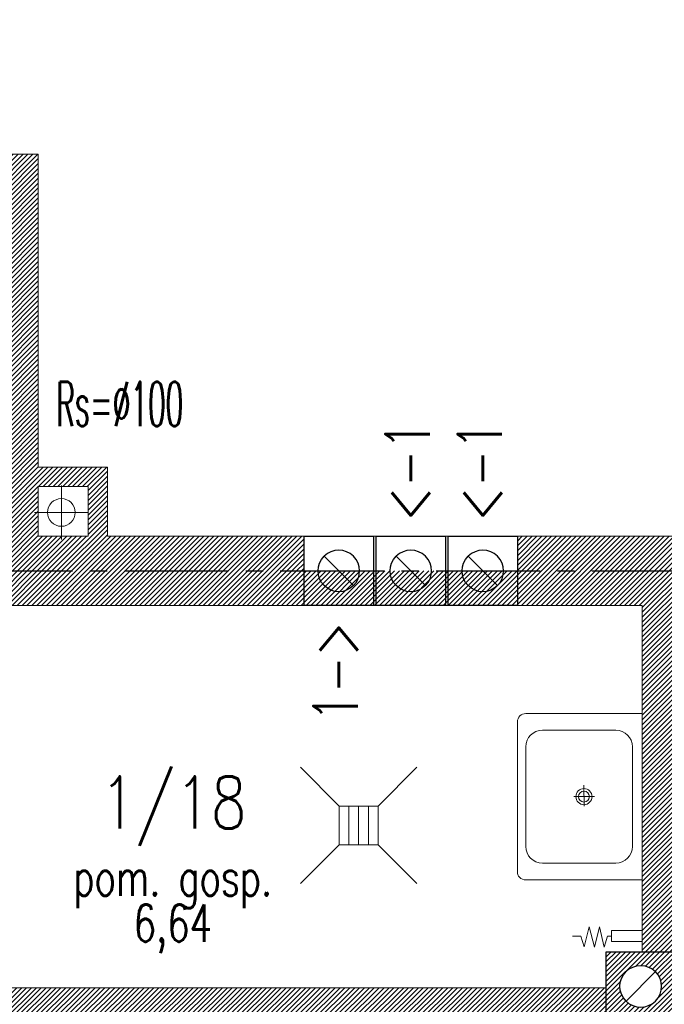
# Model space of a CAD drawing. Header units: inches. Extents: x 27484 to 71626, y -45113 to 39.
# Tile 148 of 256: x 36763 to 36995, y -34522 to -34166. Entities that reach past the tile are written whole.
import ezdxf
from ezdxf.enums import TextEntityAlignment as Align

# ---------------------------------------------------------------- set-up
doc = ezdxf.new("R2010")
doc.units = ezdxf.units.IN
doc.header["$LTSCALE"] = 50
doc.header["$MEASUREMENT"] = 0
doc.linetypes.add('CENTER2', pattern=[1.125, 0.75, -0.125, 0.125, -0.125])
for name, color, linetype, lineweight in [('A-ARMATURA', 45, 'Continuous', 5), ('A-SCIANY', 5, 'Continuous', 18), ('A-ść. istn.', 8, 'Continuous', 0), ('B-IWE-KS', 7, 'Continuous', 20)]:
    doc.layers.add(name, color=color, linetype=linetype, lineweight=lineweight)
for name, color, linetype in [('A-OS', 7, 'CENTER2'), ('B-IWE', 2, 'Continuous'), ('B-IWE-KAN', 7, 'Continuous'), ('R-MET-IWE', 2, 'Continuous'), ('R-MET-POM-OPIS', 7, 'Continuous'), ('R-MET-POM-OPIS-NR', 2, 'Continuous'), ('R-MET-POM-OPIS-POM', 7, 'Continuous'), ('rz_wentylacja', 10, 'Continuous')]:
    doc.layers.add(name, color=color, linetype=linetype)
doc.styles.add('MET_POM', font='simplex.shx')
doc.styles.get("Standard").update_dxf_attribs({"font": 'romans.shx'})
pattern_1 = [(45, (31560.1443, -34930.5661), (-0.88388348, 0.88388348), [])]

# ---------------------------------------------------------------- blocks, each defined once
blk = doc.blocks.new('A$C0B567CFF')
at = {"layer": 'A-ARMATURA'}
for p, q in [((-300, 0), (300, 0)), ((300, 0), (300, -420)), ((-300, 0), (-300, -420)), ((180, -35), (-180, -35)), ((-240, -95), (-240, -360)), ((240, -95), (240, -360)), ((0, -246.3), (0, -171.9)), ((-34.2, -209.8), (41.1, -210)), ((0, -420), (-180, -420)), ((180, -420), (0, -420)), ((-270, -450), (270, -450))]:
    blk.add_line(p, q, dxfattribs=at)
for radius in [29.1, 19.7]:
    blk.add_circle((0, -210), radius, dxfattribs=at)
for centre, radius, start, end in [((-180, -95), 60, 90, 180), ((180, -95), 60, 0, 90), ((-180, -360), 60, 180, 270), ((180, -360), 60, 270, 0), ((-272.7, -422.7), 27.4, 174.3468, 275.6532), ((270.1, -420.1), 29.9, 269.8482, 0.1518)]:
    blk.add_arc(centre, radius, start, end, dxfattribs=at)
blk = doc.blocks.new('A$C1E9A6502')
at = {"layer": 'A-ARMATURA', "xscale": 0.09999999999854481, "yscale": 0.09999999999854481, "zscale": 0.1, "rotation": 269.9999999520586}
blk.add_blockref('A$C0B567CFF', (21, -30), dxfattribs=at)
blk = doc.blocks.new('A$C1D21525B')
at = {"layer": 'A-ARMATURA'}
blk.add_lwpolyline([(0, 11.01), (0, 12.5), (-3.99, 13.74), (3.32, 15.39), (-3.99, 17.22), (3.32, 19.09), (-3.82, 20.87), (0, 22.08), (0, 25.18)], dxfattribs=at)
blk.add_lwpolyline([(1.99, 0), (-1.99, 0), (-1.99, 11.01), (1.99, 11.01)], close=True, dxfattribs=at)
blk = doc.blocks.new('IWE-KS')
at = {"layer": 'B-IWE-KS'}
for p, q in [((0, -9.75), (0, 9.75)), ((9.75, 0), (-9.75, 0))]:
    blk.add_line(p, q, dxfattribs=at)
blk.add_circle((0, 0), 5, dxfattribs=at)
at = {"layer": 'R-MET-IWE', "oblique": -180, "text_generation_flag": 6, "width": 0.464286}
blk.add_attdef('NR', text='', height=14.07, rotation=180, dxfattribs=at).set_placement((19.95, -0.12), align=Align.MIDDLE)
blk = doc.blocks.new('MPOM0239')
at = {"layer": 'R-MET-POM-OPIS', "style": 'MET_POM', "width": 0.7}
for tag, p in [('POS', (0, -0.225)), ('ARE', (0, -0.4898))]:
    blk.add_attdef(tag, text='', height=0.2, dxfattribs=at).set_placement(p, align=Align.CENTER)
at = {"layer": 'R-MET-POM-OPIS', "style": 'MET_POM', "width": 0.7, "flags": 1}
blk.add_attdef('UNI', (0.2464, -0.4898), '', height=0.2, dxfattribs=at)
at = {"layer": 'R-MET-POM-OPIS-NR', "style": 'MET_POM', "width": 0.8}
blk.add_attdef('NR', text='', height=0.2, dxfattribs=at).set_placement((-0.0028, 0.269), align=Align.CENTER)
at = {"layer": 'R-MET-POM-OPIS-POM', "style": 'MET_POM', "width": 0.7}
blk.add_attdef('POM', text='', height=0.2, dxfattribs=at).set_placement((0, 0.0223), align=Align.CENTER)
blk = doc.blocks.new('IWE0W')
at = {"layer": 'B-IWE-KAN'}
blk.add_lwpolyline([(0.854, 0.854, -1), (0.146, 0.146), (0.854, 0.854, 1), (0.146, 0.146)], format="xyb", dxfattribs=at)
blk = doc.blocks.new('IWE0W011')
at = {"layer": 'B-IWE'}
blk.add_lwpolyline([(0, 0), (25, 0), (25, 25), (0, 25), (0, 0)], dxfattribs=at)
at = {"xscale": 15, "yscale": 15, "zscale": 15}
blk.add_blockref('IWE0W', (5, 5), dxfattribs=at)
at = {"layer": 'R-MET-IWE', "width": 0.75}
blk.add_attdef('NR', text='', height=9.5, dxfattribs=at).set_placement((12.5, 37), align=Align.MIDDLE)
blk = doc.blocks.new('KRAT')
for p, q in [((-7, 7), (-21, 21)), ((7, 7), (21, 21)), ((7, 3.5), (-7, 3.5)), ((7, 0), (-7, 0)), ((7, -3.5), (-7, -3.5)), ((-7, -7), (-21, -21)), ((7, -7), (21, -21))]:
    blk.add_line(p, q)
blk.add_lwpolyline([(7, -7), (7, 7), (-7, 7), (-7, -7)], close=True)

msp = doc.modelspace()

# ---------------------------------------------------------------- hatches: boundary and pattern name
at = {"layer": 'A-ść. istn.', "ltscale": 0.1}
h = msp.add_hatch(dxfattribs=at)
h.set_pattern_fill('ANSI31', color=256, scale=10)
h.set_pattern_definition(pattern_1)
h.paths.add_polyline_path([(36624.98246, -34190.06607), (36621.41246, -34190.06607), (36612.48246, -34190.06607), (36612.48246, -34241.06607), (36624.98246, -34241.06607)])
h.paths.add_polyline_path([(36637.48246, -34215.06607), (36637.48246, -34190.06607), (36624.98246, -34190.06607), (36624.98246, -34241.06607), (36628.55246, -34241.06607), (36637.48246, -34241.06607), (36637.48246, -34227.06607), (36757.48246, -34227.06607), (36757.48246, -34270.56607), (36769.48246, -34270.56607), (36769.48246, -34215.06607)])
h.paths.add_polyline_path([(36769.48246, -34270.56607), (36757.48246, -34270.56607), (36757.48246, -34365.56607), (36865.48246, -34365.56607), (36865.48246, -34353.06607), (36794.48246, -34353.06607), (36794.48246, -34328.06607), (36769.48246, -34328.06607)])
h.paths.add_polyline_path([(36769.48246, -34335.06607), (36787.48246, -34335.06607), (36787.48246, -34353.06607), (36769.48246, -34353.06607)], flags=16)
edge = h.paths.add_edge_path(flags=0)
edge.add_ellipse((36777.84056, -34344.43984), major_axis=(3.53553, 3.53553), ratio=1, start_angle=315, end_angle=405, ccw=False)
edge.add_ellipse((36777.84056, -34344.43984), major_axis=(3.53553, 3.53553), ratio=1, start_angle=585, end_angle=675, ccw=False)
edge.add_ellipse((36777.84056, -34344.43984), major_axis=(3.53553, 3.53553), ratio=1, start_angle=495, end_angle=585, ccw=False)
edge.add_ellipse((36777.84056, -34344.43984), major_axis=(3.53553, 3.53553), ratio=1, start_angle=405, end_angle=495, ccw=False)
h.paths.add_polyline_path([(36624.98246, -34078.06607), (36612.48246, -34078.06607), (36612.48246, -34088.06607), (36624.98246, -34088.06607)])
h.paths.add_polyline_path([(36637.48246, -34078.06607), (36624.98246, -34078.06607), (36624.98246, -34088.06607), (36628.55246, -34088.06607), (36637.48246, -34088.06607)])
h.paths.add_polyline_path([(36624.98246, -34343.06607), (36621.41246, -34343.06607), (36612.48246, -34343.06607), (36612.48246, -34353.06607), (36497.48246, -34353.06607), (36497.48246, -34365.56607), (36624.98246, -34365.56607)])
h.paths.add_polyline_path([(36637.48246, -34343.06607), (36624.98246, -34343.06607), (36624.98246, -34365.56607), (36637.48246, -34365.56607)])
h = msp.add_hatch(dxfattribs=at)
h.set_pattern_fill('ANSI31', color=256, scale=10)
h.set_pattern_definition(pattern_1)
h.paths.add_polyline_path([(36974.48246, -34631.06607), (36899.48246, -34631.06607), (36832.48246, -34631.06607), (36832.48246, -34644.06607), (36844.48246, -34644.06607), (36844.48246, -34643.06607), (36974.48246, -34643.06607)])
h.paths.add_polyline_path([(36999.48246, -34528.06607), (36987.48246, -34528.06607), (36987.48246, -34631.06607), (36999.48246, -34631.06607), (36999.48246, -34618.06607), (37001.48246, -34618.06607), (37001.48246, -34606.06607), (36999.48246, -34606.06607)])
h.paths.add_polyline_path([(36974.48246, -34516.06607), (36637.48246, -34516.06607), (36637.48246, -34365.56607), (36624.98246, -34365.56607), (36624.98246, -34603.06607), (36628.55246, -34603.06607), (36637.48246, -34603.06607), (36637.48246, -34528.06607), (36974.48246, -34528.06607)])
h.paths.add_polyline_path([(36624.98246, -34365.56607), (36497.48246, -34365.56607), (36497.48246, -34378.06607), (36612.48246, -34378.06607), (36612.48246, -34603.06607), (36624.98246, -34603.06607)])
h.paths.add_polyline_path([(36999.48246, -34378.06607), (37020.48246, -34378.06607), (37020.48246, -34365.56607), (36757.48246, -34365.56607), (36757.48246, -34378.06607), (36987.48246, -34378.06607), (36987.48246, -34503.06607), (36974.48246, -34503.06607), (36974.48246, -34516.06607), (36974.48246, -34528.06607), (36987.48246, -34528.06607), (36999.48246, -34528.06607)])
h.paths.add_polyline_path([(36992.28576, -34510.26277, -1), (36981.67916, -34520.86937, -1)], flags=16)
h.paths.add_polyline_path([(37020.48246, -34353.06607), (36942.48246, -34353.06607), (36942.48246, -34365.56607), (37020.48246, -34365.56607), (37020.48246, -34361.99607)])

# ---------------------------------------------------------------- linework, layer by layer
at = {"layer": 'A-OS'}
msp.add_line((36069.37405, -34365.56607), (37492.32432, -34365.56607), dxfattribs=at)
at = {"layer": 'A-SCIANY', "ltscale": 3}
for p, q in [((36637.48246, -34215.06607), (36769.48246, -34215.06607)), ((36769.48246, -34215.06607), (36769.48246, -34328.06607)), ((36769.48246, -34328.06607), (36794.48246, -34328.06607)), ((36794.48246, -34353.06607), (36794.48246, -34328.06607)), ((36769.48246, -34335.06607), (36787.48246, -34335.06607)), ((36769.48246, -34335.06607), (36769.48246, -34353.06607)), ((36787.48246, -34353.06607), (36787.48246, -34335.06607)), ((36769.48246, -34353.06607), (36787.48246, -34353.06607)), ((36794.48246, -34353.06607), (37020.48246, -34353.06607)), ((36987.48246, -34378.06607), (36757.48246, -34378.06607)), ((36987.48246, -34378.06607), (36987.48246, -34503.06607)), ((36637.48246, -34516.06607), (36974.48246, -34516.06607))]:
    msp.add_line(p, q, dxfattribs=at)
msp.add_lwpolyline([(36974.48246, -34516.06607), (36974.48246, -34503.06607), (36987.48246, -34503.06607)], dxfattribs=at)

# ---------------------------------------------------------------- block references
at = {"layer": 'A-ARMATURA', "lineweight": -3, "xscale": -1}
for name, p, rotation in [('A$C1E9A6502', (36966.48246, -34477.06607), 180), ('KRAT', (36885.14719, -34457.4593), 270)]:
    msp.add_blockref(name, p, dxfattribs=dict(at, rotation=rotation))
at = {"layer": 'A-ARMATURA', "lineweight": -3, "rotation": 90}
msp.add_blockref('A$C1D21525B', (36987.48246, -34497.44579), dxfattribs=at)
at = {"layer": 'R-MET-IWE'}
ref = msp.add_blockref('IWE-KS', (36777.84056, -34344.43984), dxfattribs=dict(at, zscale=1.25))
ref.add_attrib('NR', 'Rs=%%c100', dxfattribs={"height": 16, "rotation": 180, "text_generation_flag": 6, "width": 0.464286}).set_placement((36798.92518, -34305.26787), align=Align.MIDDLE)
at = {"layer": 'R-MET-POM-OPIS'}
ref = msp.add_blockref('MPOM0239', (36818.06624, -34484.363), dxfattribs=dict(at, xscale=-67.20000000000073, yscale=67.20000000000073, zscale=67.19999999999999))
ref.add_attrib('NR', '1/18', dxfattribs={"layer": 'R-MET-POM-OPIS-NR', "height": 18.816, "style": 'MET_POM', "width": 0.8}).set_placement((36818.25658, -34458.56676), align=Align.CENTER)
ref.add_attrib('ARE', '6,64', dxfattribs={"height": 13.44, "style": 'MET_POM', "width": 0.7}).set_placement((36818.06624, -34499.48123), align=Align.CENTER)
ref.add_attrib('POM', 'pom. gosp.', dxfattribs={"layer": 'R-MET-POM-OPIS-POM', "height": 13.44, "style": 'MET_POM', "width": 0.7}).set_placement((36818.06624, -34482.86296), align=Align.CENTER)
at = {"layer": 'rz_wentylacja'}
ref = msp.add_blockref('IWE0W011', (36891.48246, -34353.06607), dxfattribs=dict(at, xscale=-1, rotation=180))
ref.add_attrib('NR', '<-1', (36910.83816, -34347.54198), dxfattribs={"layer": 'R-MET-IWE', "height": 16, "rotation": 90, "width": 0.75})
ref = msp.add_blockref('IWE0W011', (36917.48246, -34353.06607), dxfattribs=dict(at, xscale=-1, rotation=180))
ref.add_attrib('NR', '<-1', (36936.83816, -34347.54198), dxfattribs={"layer": 'R-MET-IWE', "height": 16, "rotation": 90, "width": 0.75})
ref = msp.add_blockref('IWE0W011', (36865.48246, -34353.06607), dxfattribs=dict(at, xscale=-1, rotation=180))
ref.add_attrib('NR', '1->', (36884.83816, -34420.04272), dxfattribs={"layer": 'R-MET-IWE', "height": 16, "rotation": 90, "width": 0.75})
ref = msp.add_blockref('IWE0W011', (36999.48246, -34503.06607), dxfattribs=dict(at, xscale=-1, rotation=90))
ref.add_attrib('NR', '-k.s.', (37003.38769, -34522.42177), dxfattribs={"layer": 'R-MET-IWE', "height": 16, "width": 0.75})

doc.saveas('drawing.dxf')
